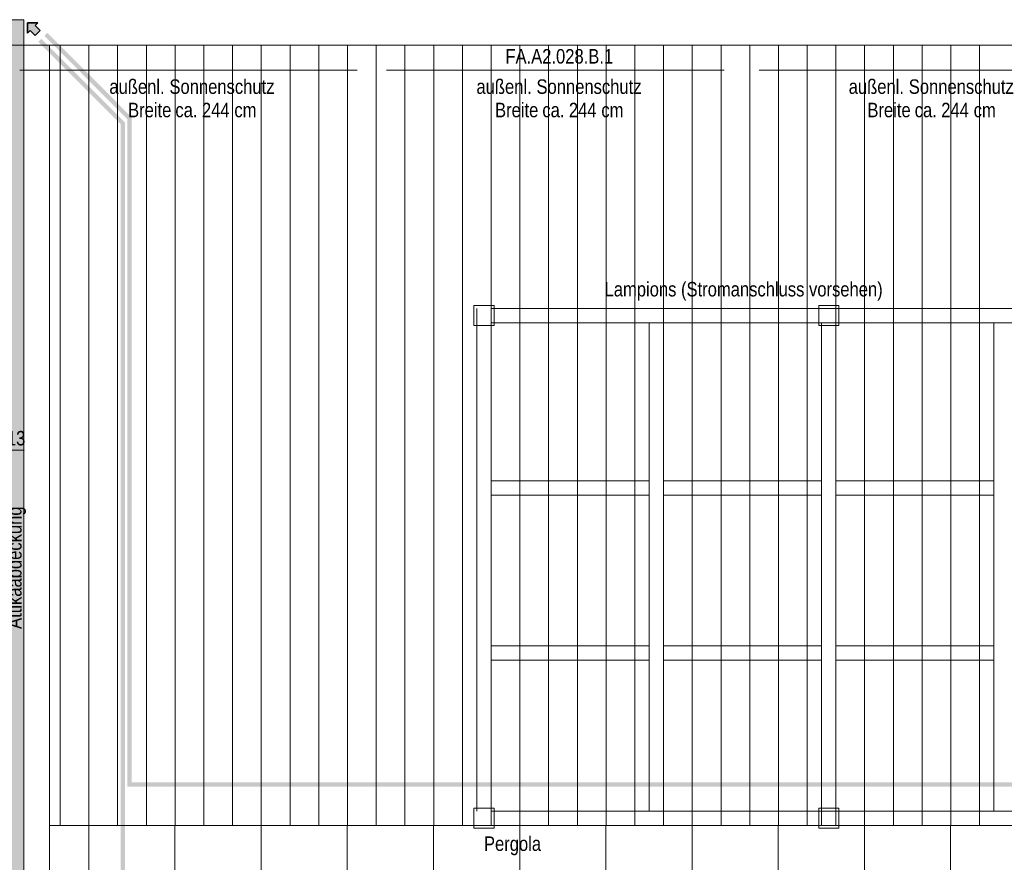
# Model space of a CAD drawing. Extents: x -620 to 300, y 62 to 1112.
# Tile 55 of 235: x -448 to -311, y 259 to 376. Entities that reach past the tile are written whole.
import ezdxf
from ezdxf.lldxf.tags import DXFTag

# ---------------------------------------------------------------- set-up
doc = ezdxf.new("R2010")
doc.units = 0
doc.layers.get('0').update_dxf_attribs({"lineweight": 13})
for name, color, linetype, lineweight, true_color in [('00_E_ST_Handlaufleuchte_Kabel', 3, 'Continuous', 18, 0x00ff00), ('00_E_ST_Handlaufleuchte_Leerrohre_Terrasse', 6, 'Continuous', 25, 0xff00ff), ('00_E_ST_Handlaufleuchte_Übergabepunkte direkt ins Haus', 7, 'Continuous', 35, 0xcc0099), ('30 -33 Aussenwände- 7 Fassade_ Elemente', 7, 'Continuous', 9, 0x00aacc), ('30 -36 Dächer- 3 Dachbeläge', 7, 'Continuous', 15, 0x9999ff), ('60- 61 allgemeine Ausstattung- 4 Terrassen', 9, 'Continuous', 9, 0x808080), ('70 -72 Beschriftung- 1 Beschriftung allgemein', 7, 'Continuous', 9, 0xff6633), ('70 -76 Bemaßung- 2 Allgemein', 9, 'Continuous', 5, 0x808080)]:
    doc.layers.add(name, color=color, linetype=linetype, lineweight=lineweight, true_color=true_color)
doc.styles.get("Standard").update_dxf_attribs({"font": 'ARIALN.TTF'})
tags = doc.linetypes.add('grob-A06CPVE1L0', pattern=[14, 3, -8, 3]).pattern_tags.tags
tags[8:9] = [DXFTag(74, 4), DXFTag(75, 0), DXFTag(340, '0'), DXFTag(46, 0.0), DXFTag(50, 0.0), DXFTag(44, 0.0), DXFTag(45, 0.0)]
tags[6:7] = [DXFTag(74, 4), DXFTag(75, 0), DXFTag(340, '0'), DXFTag(46, 0.0), DXFTag(50, 0.0), DXFTag(44, 0.0), DXFTag(45, 0.0)]
tags[4:5] = [DXFTag(74, 4), DXFTag(75, 0), DXFTag(340, '0'), DXFTag(46, 0.0), DXFTag(50, 0.0), DXFTag(44, 0.0), DXFTag(45, 0.0)]

# ---------------------------------------------------------------- blocks, each defined once
blk = doc.blocks.new('Referenz-A06CPVE6L0')
at = {"layer": '30 -33 Aussenwände- 7 Fassade_ Elemente', "color": 0, "linetype": 'Continuous', "ltscale": 0.13}
for p, q in [((-291.98, 372.51), (-454.18, 372.51)), ((-447.78, 372.51), (-443.64, 372.51)), ((-443.64, 372.51), (-443.64, 220.85))]:
    blk.add_line(p, q, dxfattribs=at)
at = {"layer": '30 -36 Dächer- 3 Dachbeläge', "color": 0, "linetype": 'Continuous', "ltscale": 0.15}
for p, q in [((-447.18, 376.05), (-449.78, 376.05)), ((-447.18, 211.05), (-447.18, 376.05))]:
    blk.add_line(p, q, dxfattribs=at)
at = {"layer": '30 -36 Dächer- 3 Dachbeläge', "color": 0, "lineweight": 0}
for points in [[(-449.78, 213.65), (-449.78, 376.05), (-447.18, 211.05)], [(-447.18, 211.05), (-449.78, 376.05), (-447.18, 376.05)]]:
    blk.add_solid(points, dxfattribs=at)
at = {"layer": '60- 61 allgemeine Ausstattung- 4 Terrassen', "color": 0}
for p, q in [((-443.64, 372.51), (-443.64, 263.85)), ((-286.14, 372.51), (-443.64, 372.51)), ((-442.14, 372.51), (-442.14, 263.85)), ((-438.14, 372.51), (-438.14, 263.85)), ((-434.14, 372.51), (-434.14, 263.85)), ((-430.14, 372.51), (-430.14, 263.85)), ((-426.14, 372.51), (-426.14, 263.85)), ((-422.14, 372.51), (-422.14, 263.85)), ((-418.14, 372.51), (-418.14, 263.85)), ((-414.14, 372.51), (-414.14, 263.85)), ((-410.14, 372.51), (-410.14, 263.85)), ((-406.14, 372.51), (-406.14, 263.85)), ((-402.14, 372.51), (-402.14, 263.85)), ((-398.14, 372.51), (-398.14, 263.85)), ((-394.14, 372.51), (-394.14, 263.85)), ((-390.14, 372.51), (-390.14, 263.85)), ((-386.14, 372.51), (-386.14, 263.85)), ((-382.14, 372.51), (-382.14, 263.85)), ((-378.14, 372.51), (-378.14, 263.85)), ((-374.14, 372.51), (-374.14, 263.85)), ((-370.14, 372.51), (-370.14, 263.85)), ((-366.14, 372.51), (-366.14, 263.85)), ((-362.14, 372.51), (-362.14, 263.85)), ((-358.14, 372.51), (-358.14, 263.85)), ((-354.14, 372.51), (-354.14, 263.85)), ((-350.14, 372.51), (-350.14, 263.85)), ((-346.14, 372.51), (-346.14, 263.85)), ((-342.14, 372.51), (-342.14, 263.85)), ((-338.14, 372.51), (-338.14, 263.85)), ((-334.14, 372.51), (-334.14, 263.85)), ((-330.14, 372.51), (-330.14, 263.85)), ((-326.14, 372.51), (-326.14, 263.85)), ((-322.14, 372.51), (-322.14, 263.85)), ((-318.14, 372.51), (-318.14, 263.85)), ((-314.14, 372.51), (-314.14, 263.85)), ((-336.14, 265.85), (-334.14, 265.85)), ((-336.14, 263.85), (-336.14, 265.85)), ((-334.14, 265.85), (-334.14, 263.85)), ((-138.16, 263.85), (-443.64, 263.85)), ((-443.64, 263.85), (-286.14, 263.85)), ((-438.17, 263.85), (-438.17, 211.65)), ((-426.17, 263.85), (-426.17, 211.65)), ((-414.17, 263.85), (-414.17, 211.65)), ((-402.17, 263.85), (-402.17, 214.05)), ((-390.17, 263.85), (-390.17, 214.05)), ((-378.17, 263.85), (-378.17, 214.05)), ((-366.17, 263.85), (-366.17, 214.05)), ((-354.17, 263.85), (-354.17, 214.05)), ((-342.17, 263.85), (-342.17, 214.05)), ((-334.14, 263.85), (-336.14, 263.85)), ((-330.17, 263.85), (-330.17, 214.05)), ((-318.17, 263.85), (-318.17, 214.05))]:
    blk.add_line(p, q, dxfattribs=at)
at = {"layer": '60- 61 allgemeine Ausstattung- 4 Terrassen', "color": 0, "lineweight": 18}
for p, q in [((-384.54, 336.25), (-381.74, 336.25)), ((-384.54, 333.45), (-384.54, 336.25)), ((-381.74, 336.25), (-381.74, 333.45)), ((-336.54, 336.25), (-333.74, 336.25)), ((-336.54, 333.45), (-336.54, 336.25)), ((-333.74, 336.25), (-333.74, 333.45)), ((-381.74, 333.45), (-384.54, 333.45)), ((-333.74, 333.45), (-336.54, 333.45)), ((-384.54, 266.25), (-381.74, 266.25)), ((-384.54, 263.45), (-384.54, 266.25)), ((-381.74, 266.25), (-381.74, 263.45)), ((-336.54, 266.25), (-333.74, 266.25)), ((-336.54, 263.45), (-336.54, 266.25)), ((-333.74, 266.25), (-333.74, 263.45)), ((-381.74, 263.45), (-384.54, 263.45)), ((-333.74, 263.45), (-336.54, 263.45))]:
    blk.add_line(p, q, dxfattribs=at)
at = {"layer": '60- 61 allgemeine Ausstattung- 4 Terrassen', "color": 0, "linetype": 'grob-A06CPVE1L0', "ltscale": 0.13}
for p, q in [((-384.14, 335.85), (-384.14, 265.85)), ((-382.14, 335.85), (-286.04, 335.85)), ((-382.14, 333.85), (-382.14, 265.85)), ((-286.04, 333.85), (-382.14, 333.85)), ((-360.14, 333.85), (-360.14, 265.85)), ((-358.14, 333.85), (-358.14, 265.85)), ((-336.14, 333.85), (-336.14, 265.85)), ((-334.14, 333.85), (-334.14, 265.85)), ((-312.14, 333.85), (-312.14, 265.85)), ((-382.14, 311.85), (-360.14, 311.85)), ((-358.14, 311.85), (-336.14, 311.85)), ((-334.14, 311.85), (-312.14, 311.85)), ((-360.14, 309.85), (-382.14, 309.85)), ((-336.14, 309.85), (-358.14, 309.85)), ((-312.14, 309.85), (-334.14, 309.85)), ((-382.14, 288.85), (-360.14, 288.85)), ((-358.14, 288.85), (-336.14, 288.85)), ((-334.14, 288.85), (-312.14, 288.85)), ((-360.14, 286.85), (-382.14, 286.85)), ((-336.14, 286.85), (-358.14, 286.85)), ((-312.14, 286.85), (-334.14, 286.85)), ((-382.14, 265.85), (-286.04, 265.85)), ((-286.04, 263.85), (-382.14, 263.85))]:
    blk.add_line(p, q, dxfattribs=at)
at = {"layer": '70 -72 Beschriftung- 1 Beschriftung allgemein', "color": 0, "linetype": 'Continuous', "ltscale": 0.13}
for p, q in [((-447.78, 369.04), (-400.78, 369.04)), ((-396.69, 369.04), (-349.69, 369.04)), ((-344.85, 369.04), (-297.85, 369.04))]:
    blk.add_line(p, q, dxfattribs=at)
at = {"layer": '70 -76 Bemaßung- 2 Allgemein', "color": 0, "linetype": 'Continuous', "ltscale": 0.13}
for p, q in [((-447.2, 316.09), (-449.76, 316.09)), ((-447.17, 316.09), (-447.2, 316.09)), ((-447.17, 316.1), (-447.19, 316.08)), ((-447.18, 316.13), (-447.18, 316.07))]:
    blk.add_line(p, q, dxfattribs=at)
at = {"layer": '60- 61 allgemeine Ausstattung- 4 Terrassen', "color": 0, "linetype": 'Continuous', "ltscale": 0.13, "char_height": 2.0138, "attachment_point": 1}
for s, insert in [('{\\fArial Narrow;Lampions (Stromanschluss vorsehen)}', (-366.35, 339.53)), ('{\\fArial Narrow;Pergola}', (-383.14, 262.31))]:
    blk.add_mtext(s, dxfattribs=dict(at, insert=insert))
at = {"layer": '70 -72 Beschriftung- 1 Beschriftung allgemein', "color": 0, "linetype": 'Continuous', "ltscale": 0.13, "char_height": 2.0138, "attachment_point": 1}
for s, insert in [('{\\fArial Narrow;FA.A2.028.B.1}', (-380.16, 371.96)), ('{\\fArial Narrow;außenl.}', (-435.29, 367.74)), ('{\\fArial Narrow;Sonnenschutz}', (-426.93, 367.74)), ('{\\fArial Narrow;außenl.}', (-384.19, 367.74)), ('{\\fArial Narrow;Sonnenschutz}', (-375.83, 367.74)), ('{\\fArial Narrow;außenl.}', (-332.36, 367.74)), ('{\\fArial Narrow;Sonnenschutz}', (-324, 367.74)), ('{\\fArial Narrow;Breite}', (-432.69, 364.48)), ('{\\fArial Narrow;ca.}', (-426.1, 364.48)), ('{\\fArial Narrow;244}', (-422.41, 364.48)), ('{\\fArial Narrow;cm}', (-417.89, 364.48)), ('{\\fArial Narrow;Breite}', (-381.6, 364.48)), ('{\\fArial Narrow;ca.}', (-375.01, 364.48)), ('{\\fArial Narrow;244}', (-371.32, 364.48)), ('{\\fArial Narrow;cm}', (-366.8, 364.48)), ('{\\fArial Narrow;Breite}', (-329.76, 364.48)), ('{\\fArial Narrow;ca.}', (-323.17, 364.48)), ('{\\fArial Narrow;244}', (-319.48, 364.48)), ('{\\fArial Narrow;cm}', (-314.96, 364.48))]:
    blk.add_mtext(s, dxfattribs=dict(at, insert=insert))
at = {"layer": '70 -72 Beschriftung- 1 Beschriftung allgemein', "color": 0, "linetype": 'Continuous', "ltscale": 0.13, "insert": (-449.53, 291.21), "char_height": 2.0138, "attachment_point": 1, "rotation": 90}
blk.add_mtext('{\\fArial Narrow;Attikaabdeckung}', dxfattribs=at)
at = {"layer": '70 -76 Bemaßung- 2 Allgemein', "color": 0, "linetype": 'Continuous', "ltscale": 0.13, "insert": (-449.56, 318.78), "char_height": 2.0138, "attachment_point": 1}
blk.add_mtext('{\\fArial Narrow;13}', dxfattribs=at)
blk = doc.blocks.new('Polylinie-A06CPVIGL0')
at = {"color": 0, "linetype": 'ByBlock', "lineweight": -2, "ltscale": 0.25}
for points in [[(-433.12, 361.76), (-433.72, 361.51), (-444.76, 373.39), (-445.18, 372.97)], [(-433.12, 224.25), (-433.72, 224.25), (-433.12, 361.76), (-433.72, 361.51)]]:
    blk.add_solid(points, dxfattribs=at)
blk = doc.blocks.new('Pfeil-A06CPVIIL0')
at = {"linetype": 'ByBlock', "lineweight": -2, "ltscale": 0.35}
blk.add_hatch(color=0, dxfattribs=at).paths.add_polyline_path([(-444.91, 374.55), (-445.61, 373.84), (-446.32, 374.55), (-446.67, 374.19), (-446.67, 375.61), (-445.26, 375.61), (-445.61, 375.25)])
at = {"color": 0, "linetype": 'ByBlock', "lineweight": -2, "ltscale": 0.35}
for p, q in [((-446.67, 374.19), (-446.67, 375.61)), ((-446.67, 375.61), (-445.26, 375.61)), ((-445.26, 375.61), (-445.61, 375.25)), ((-446.32, 374.55), (-446.67, 374.19)), ((-445.61, 373.84), (-446.32, 374.55)), ((-445.61, 375.25), (-444.91, 374.55)), ((-444.91, 374.55), (-445.61, 373.84))]:
    blk.add_line(p, q, dxfattribs=at)
blk = doc.blocks.new('Polylinie-A06CPVJIL0')
at = {"color": 0, "linetype": 'ByBlock', "lineweight": -2, "ltscale": 0.18}
for points in [[(-165.88, 214.65), (-166.08, 214.85), (-165.88, 268.76), (-166.08, 268.96)], [(-165.88, 268.76), (-166.08, 268.96), (-158.51, 268.76), (-158.51, 268.96)], [(-377.98, 214.65), (-377.98, 214.85), (-165.88, 214.65), (-166.08, 214.85)]]:
    blk.add_solid(points, dxfattribs=at)
blk = doc.blocks.new('Polylinie-A06CPVL8L0')
at = {"color": 0, "linetype": 'ByBlock', "lineweight": -2, "ltscale": 0.25}
for points in [[(-432.17, 362.43), (-432.77, 362.18), (-443.92, 374.22), (-444.34, 373.79)], [(-432.17, 269.86), (-432.77, 269.26), (-432.17, 362.43), (-432.77, 362.18)], [(-158.46, 269.86), (-158.46, 269.26), (-432.17, 269.86), (-432.77, 269.26)]]:
    blk.add_solid(points, dxfattribs=at)

msp = doc.modelspace()

# ---------------------------------------------------------------- block references
at = {"color": 8, "lineweight": 13, "ltscale": 0.13, "true_color": 0x808080}
msp.add_blockref('Referenz-A06CPVE6L0', (0, 0), dxfattribs=at)
at = {"layer": '00_E_ST_Handlaufleuchte_Kabel', "ltscale": 0.18}
msp.add_blockref('Polylinie-A06CPVJIL0', (0, 0), dxfattribs=at)
at = {"layer": '00_E_ST_Handlaufleuchte_Leerrohre_Terrasse', "color": 6, "ltscale": 0.25, "true_color": 0xff00ff}
for name in ['Polylinie-A06CPVIGL0', 'Polylinie-A06CPVL8L0']:
    msp.add_blockref(name, (0, 0), dxfattribs=at)
at = {"layer": '00_E_ST_Handlaufleuchte_Übergabepunkte direkt ins Haus', "ltscale": 0.35}
msp.add_blockref('Pfeil-A06CPVIIL0', (0, 0), dxfattribs=at)

doc.saveas('drawing.dxf')
